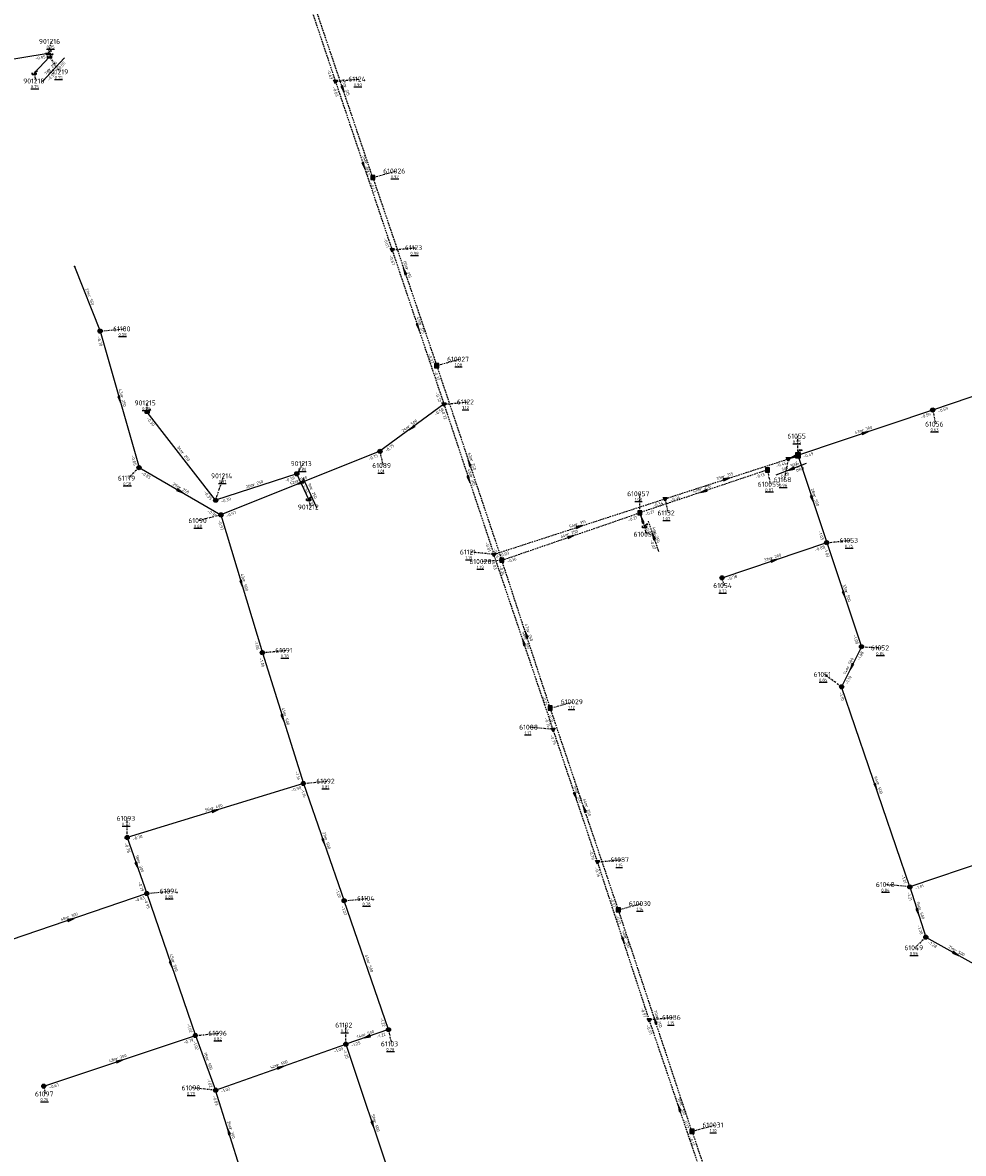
# Model space of a CAD drawing. Extents: x 188323 to 208361, y 565368 to 574910.
# Tile 19 of 256: x 198906 to 199190, y 566488 to 566830. Entities that reach past the tile are written whole.
import ezdxf

# ---------------------------------------------------------------- set-up
doc = ezdxf.new("R2010")
doc.units = 0
doc.linetypes.add('DASHDOT', pattern=[1, 0.5, -0.25, 0, -0.25])
doc.linetypes.add('DASHED', pattern=[0.75, 0.5, -0.25])
doc.layers.get('0').update_dxf_attribs({"linetype": 'CONTINUOUS'})
for name, color, linetype in [('RIO-AFM', 7, 'CONTINUOUS'), ('RIO-BOK', 7, 'CONTINUOUS'), ('RIO-DET', 7, 'CONTINUOUS'), ('RIO-KNP', 7, 'CONTINUOUS'), ('RIO-KNR', 7, 'CONTINUOUS'), ('RIO-LAG', 7, 'CONTINUOUS'), ('RIO-LAG_0B', 7, 'CONTINUOUS'), ('RIO-LAG_1B', 7, 'DASHED'), ('RIO-LAG_2B', 7, 'DASHED'), ('RIO-LEN', 7, 'CONTINUOUS'), ('RIO-MVD', 1, 'CONTINUOUS'), ('RIO-VRB', 6, 'DASHDOT'), ('RIO-VRH', 7, 'CONTINUOUS')]:
    doc.layers.add(name, color=color, linetype=linetype)
doc.styles.add('RIO-TXT', font='isocp.shx')

# ---------------------------------------------------------------- blocks, each defined once
blk = doc.blocks.new('L_VHR')
blk.add_lwpolyline([(-0.5, 0), (0.5, 0), (-0.5, 0.15), (-0.5, -0.15), (0.5, 0)])
blk = doc.blocks.new('K_IPR')
blk.add_lwpolyline([(-0.5, -0.5), (0.5, -0.5), (0.5, 0.5), (-0.5, 0.5)], close=True)
blk.add_solid([(-0.5, 0.5), (0.5, 0.5), (-0.5, -0.5), (0.5, -0.5)])
at = {"style": 'RIO-TXT', "flags": 1}
blk.add_attdef('KNOOPNAAM', (2, 2), '', height=1, dxfattribs=at)
blk = doc.blocks.new('K_UTB')
blk.add_lwpolyline([(0.5, 0.15), (0.5, -0.3), (-0.5, -0.3), (-0.5, 0.15), (-0.45, 0.15), (-0.45, -0.25), (0, -0.25), (0.45, -0.25), (0.45, 0.15)], close=True)
blk.add_lwpolyline([(0.85, 0.6), (0.55, 0.65), (0.614828, 0.459583), (0.850842, 0.598937)])
blk.add_arc((0.85, -0.25), 0.85, 90, 180)
at = {"style": 'RIO-TXT', "flags": 1}
blk.add_attdef('KNOOPNAAM', (2, 2), '', height=1, dxfattribs=at)
blk = doc.blocks.new('K_IPG')
blk.add_circle((0, 0), 0.5)
for points in [[(0, 0), (-0.5, 0), (-0.433013, 0.25)], [(0, 0), (-0.433013, -0.25), (-0.5, 0)], [(0, 0), (-0.433013, 0.25), (-0.25, 0.433013)], [(0, 0), (-0.25, -0.433013), (-0.433013, -0.25)], [(0, 0), (-0.25, 0.433013), (0, 0.5)], [(0, 0), (0, -0.5), (-0.25, -0.433013)], [(0, 0), (0, 0.5), (0.25, 0.433013)], [(0, 0), (0.25, 0.433013), (0.433013, 0.25)], [(0, 0), (0.433013, 0.25), (0.5, 0)], [(0, 0), (0.5, 0), (0.433013, -0.25)], [(0, 0), (0.433013, -0.25), (0.25, -0.433013)], [(0, 0), (0.25, -0.433013), (0, -0.5)]]:
    blk.add_solid(points)
at = {"style": 'RIO-TXT', "flags": 1}
blk.add_attdef('KNOOPNAAM', (2, 2), '', height=1, dxfattribs=at)
blk = doc.blocks.new('K_OVL')
for points in [[(0.6, 0.6), (-0.6, 0.6), (-0.6, -0.6), (0.6, -0.6)], [(1, 1.25), (0.474823, 0.983111), (0.413034, 1.369554)]]:
    blk.add_lwpolyline(points, close=True)
blk.add_arc((0.81571, 0.439293), 0.83139, 77.193131, 168.854604)
blk.add_solid([(-0.6, 0.6), (0.6, 0.6), (-0.6, -0.6), (0.6, -0.6)])
at = {"style": 'RIO-TXT', "flags": 1}
blk.add_attdef('KNOOPNAAM', (2, 2), '', height=1, dxfattribs=at)
blk = doc.blocks.new('K_IPD')
blk.add_lwpolyline([(-0.496027, 0.307994), (0.503973, 0.307994), (0.003973, -0.558031)], close=True)
blk.add_solid([(-0.496027, 0.307994), (0.503973, 0.307994), (0.003973, -0.558031)])
at = {"style": 'RIO-TXT', "flags": 1}
blk.add_attdef('KNOOPNAAM', (2, 2), '', height=1, dxfattribs=at)
blk = doc.blocks.new('K_FIC')
blk.add_circle((0, 0), 0.0625)
at = {"style": 'RIO-TXT', "flags": 1}
blk.add_attdef('KNOOPNAAM', (2, 2), '', height=1, dxfattribs=at)
blk = doc.blocks.new('942_06______610057____610058_')
at = {"layer": 'RIO-LAG_1B'}
blk.add_line((0, 0), (3.165, -9.297), dxfattribs=at)
at = {"layer": 'RIO-VRH', "xscale": 2, "yscale": 2, "zscale": 2, "rotation": 468.7752}
blk.add_blockref('L_VHR', (1.5825, -4.6485), dxfattribs=at)
at = {"layer": 'RIO-AFM', "style": 'RIO-TXT'}
blk.add_text('r 250', height=0.9, rotation=288.7752, dxfattribs=at).set_placement((1.7079, -3.4645))
at = {"layer": 'RIO-BOK', "style": 'RIO-TXT'}
for s, p in [('-0.21', (-0.8741, -1.7763)), ('-0.07', (0.5184, -5.8658))]:
    blk.add_text(s, height=0.9, rotation=288.7752, dxfattribs=at).set_placement(p)
at = {"layer": 'RIO-LEN', "style": 'RIO-TXT'}
blk.add_text('4m', height=0.9, rotation=288.7752, dxfattribs=at).set_placement((1.1857, -1.9309))
blk = doc.blocks.new('978_06______61055___c161168_')
at = {"layer": 'RIO-LAG_0B'}
blk.add_line((0, 0), (-9.182, -3.486), dxfattribs=at)
at = {"layer": 'RIO-VRH', "xscale": 2, "yscale": 2, "zscale": 2, "rotation": 200.7702}
blk.add_blockref('L_VHR', (-4.591, -1.743), dxfattribs=at)
at = {"layer": 'RIO-AFM', "style": 'RIO-TXT'}
blk.add_text('r 300', height=0.9, rotation=380.7701, dxfattribs=at).set_placement((-5.7789, -1.6578))
at = {"layer": 'RIO-BOK', "style": 'RIO-TXT'}
for s, p in [('0.48', (-7.3762, -4.2974)), ('0.49', (-2.8323, -2.5706))]:
    blk.add_text(s, height=0.9, rotation=380.7701, dxfattribs=at).set_placement(p)
at = {"layer": 'RIO-LEN', "style": 'RIO-TXT'}
blk.add_text('3m', height=0.9, rotation=380.7701, dxfattribs=at).set_placement((-7.2932, -2.2333))
blk = doc.blocks.new('1362_90______901212____901213_')
at = {"layer": 'RIO-LAG'}
blk.add_line((0, 0), (-4.144, 8.903), dxfattribs=at)
at = {"layer": 'RIO-AFM', "style": 'RIO-TXT'}
blk.add_text('r 250', height=0.9, rotation=294.9462, dxfattribs=at).set_placement((-2.0736, 5.6422))
at = {"layer": 'RIO-BOK', "style": 'RIO-TXT'}
for p in [(-4.822, 7.043), (-2.998, 3.127)]:
    blk.add_text('-0.39', height=0.9, rotation=294.9462, dxfattribs=at).set_placement(p)
at = {"layer": 'RIO-LEN', "style": 'RIO-TXT'}
blk.add_text('9m', height=0.9, rotation=294.9462, dxfattribs=at).set_placement((-2.7576, 7.1107))
blk = doc.blocks.new('1363_90______901218____901219_')
at = {"layer": 'RIO-LAG'}
blk.add_line((0, 0), (6.703, 7.177), dxfattribs=at)
at = {"layer": 'RIO-AFM', "style": 'RIO-TXT'}
blk.add_text('r 250', height=0.9, rotation=46.9498, dxfattribs=at).set_placement((2.2489, 3.1404))
at = {"layer": 'RIO-BOK', "style": 'RIO-TXT'}
for p in [(4.9273, 3.2245), (1.9786, 0.0674)]:
    blk.add_text('-0.55', height=0.9, rotation=46.9498, dxfattribs=at).set_placement(p)
at = {"layer": 'RIO-LEN', "style": 'RIO-TXT'}
blk.add_text('7m', height=0.9, rotation=46.9498, dxfattribs=at).set_placement((1.1431, 1.9564))

msp = doc.modelspace()

# ---------------------------------------------------------------- linework, layer by layer
at = {"layer": 'RIO-LAG'}
for p, q in [((198913.232, 566820.224), (198864.736, 566812.224)), ((198908.992, 566814.208), (198913.664, 566819.2)), ((198963.808, 566685.312), (198943.152, 566711.936)), ((198988.304, 566693.312), (198963.808, 566685.312)), ((198991.904, 566685.568), (198988.304, 566693.312))]:
    msp.add_line(p, q, dxfattribs=at)
at = {"layer": 'RIO-LAG_0B'}
for p, q in [((198921.2, 566755.904), (198928.928, 566736.384)), ((198928.928, 566736.384), (198940.672, 566695.168)), ((199180.304, 566712.576), (199211.696, 566723.328)), ((199032.736, 566714.304), (199013.408, 566700.096)), ((199139.6, 566698.88), (199180.304, 566712.576)), ((199013.408, 566700.096), (198965.408, 566680.896)), ((199139.6, 566698.88), (199136.704, 566697.792)), ((199139.6, 566698.88), (199148.304, 566672.512)), ((198940.672, 566695.168), (198965.408, 566680.896)), ((198965.408, 566680.896), (198977.904, 566639.296)), ((199116.704, 566661.888), (199148.304, 566672.512)), ((199148.304, 566672.512), (199158.8, 566641.088)), ((198977.904, 566639.296), (198990.304, 566599.808)), ((199158.8, 566641.088), (199152.8, 566628.992)), ((199173.408, 566568.576), (199152.8, 566628.992)), ((198990.304, 566599.808), (198937.104, 566583.488)), ((198990.304, 566599.808), (199002.592, 566564.416)), ((199245.2, 566593.088), (199173.408, 566568.576)), ((198937.104, 566583.488), (198943.008, 566566.592)), ((199173.408, 566568.576), (199178.208, 566553.408)), ((198943.008, 566566.592), (198897.2, 566550.912)), ((198943.008, 566566.592), (198957.696, 566523.712)), ((199016, 566525.504), (199002.592, 566564.416)), ((199178.208, 566553.408), (199196.304, 566543.296)), ((198911.904, 566508.416), (198957.696, 566523.712)), ((198957.696, 566523.712), (198963.808, 566507.2)), ((199016, 566525.504), (199003.104, 566521.088)), ((198963.808, 566507.2), (199003.104, 566521.088)), ((199003.104, 566521.088), (199019.392, 566472.512)), ((198971.6, 566482.304), (198963.808, 566507.2))]:
    msp.add_line(p, q, dxfattribs=at)
at = {"layer": 'RIO-LAG_1B'}
for p, q in [((199011.248, 566782.784), (199030.544, 566725.952)), ((199030.544, 566725.952), (199050.208, 566667.2)), ((199130.4, 566694.464), (199091.872, 566681.536)), ((199050.208, 566667.2), (199091.872, 566681.536)), ((199091.872, 566681.536), (199093.28, 566677.376)), ((199064.832, 566622.592), (199050.208, 566667.2)), ((199085.408, 566561.664), (199064.832, 566622.592)), ((199107.616, 566494.784), (199085.408, 566561.664)), ((199107.616, 566494.784), (199128.192, 566433.984))]:
    msp.add_line(p, q, dxfattribs=at)
msp.add_lwpolyline([(199011.248, 566782.784), (198993.248, 566836.032), (198990.576, 566843.968)], dxfattribs=at)
at = {"layer": 'RIO-LAG_2B'}
for p, q in [((198986.096, 566853.184), (198999.968, 566811.776)), ((198999.968, 566811.776), (199017.072, 566760.896)), ((199017.072, 566760.896), (199032.736, 566714.304)), ((199032.736, 566714.304), (199047.808, 566668.992)), ((199099.504, 566685.76), (199136.704, 566697.792)), ((199047.808, 566668.992), (199099.504, 566685.76)), ((199065.696, 566616.128), (199047.808, 566668.992)), ((199079.104, 566576.128), (199065.696, 566616.128)), ((199094.704, 566528.512), (199079.104, 566576.128)), ((199112.8, 566475.2), (199094.704, 566528.512))]:
    msp.add_line(p, q, dxfattribs=at)
at = {"layer": 'RIO-VRB'}
for p, q in [((198913.23, 566820.25), (198914.2814, 566823.8397)), ((198913.67, 566819.22), (198916.7069, 566814.6586)), ((198909, 566814.22), (198909.5335, 566811.8916)), ((198999.97, 566811.78), (199007.045, 566812.48)), ((199011.25, 566782.78), (199018.2175, 566784.7087)), ((199017.07, 566760.87), (199024.145, 566761.57)), ((198928.93, 566736.36), (198936.005, 566737.06)), ((199030.54, 566725.97), (199037.5075, 566727.8987)), ((198943.15, 566711.93), (198943.1497, 566714.705)), ((199032.74, 566714.29), (199039.815, 566714.99)), ((199180.3, 566712.6), (199181.1806, 566708.302)), ((199139.6, 566698.9), (199139.5992, 566704.675)), ((199013.4, 566700.1), (199014.2806, 566695.802)), ((199136.7, 566697.8), (199135.4746, 566691.5319)), ((198940.68, 566695.17), (198937.4194, 566691.981)), ((198988.31, 566693.32), (198990.2864, 566696.3758)), ((199130.4, 566694.45), (199131.2806, 566690.152)), ((198963.81, 566685.32), (198966.229, 566692.6686)), ((199091.88, 566681.51), (199091.8792, 566687.285)), ((198991.9, 566685.6), (198992.4335, 566683.2716)), ((199099.5, 566685.78), (199100.3806, 566681.482)), ((198965.4, 566680.9), (198958.7525, 566679.1779)), ((199093.28, 566677.39), (199093.8135, 566675.0616)), ((199148.3, 566672.5), (199155.375, 566673.2)), ((199047.81, 566668.98), (199040.735, 566669.6778)), ((199050.21, 566667.17), (199044.2276, 566666.8131)), ((199116.7, 566661.9), (199117.2335, 566659.5716)), ((198977.9, 566639.3), (198984.975, 566640)), ((199158.8, 566641.1), (199164.7827, 566640.745)), ((199152.8, 566629), (199147.5381, 566632.7361)), ((199064.84, 566622.56), (199071.8075, 566624.4887)), ((199065.7, 566616.1), (199058.625, 566616.7978)), ((198990.3, 566599.8), (198997.375, 566600.5)), ((198937.1, 566583.5), (198937.0992, 566589.275)), ((199079.1, 566576.1), (199086.175, 566576.8)), ((198943, 566566.6), (198950.075, 566567.3)), ((199173.4, 566568.6), (199166.325, 566569.2978)), ((199002.6, 566564.4), (199009.675, 566565.1)), ((199085.41, 566561.64), (199092.3775, 566563.5687)), ((199178.2, 566553.4), (199174.9394, 566550.211)), ((199003.1, 566521.1), (199003.0992, 566526.875)), ((199094.7, 566528.5), (199101.775, 566529.2)), ((198957.7, 566523.7), (198964.775, 566524.4)), ((199016, 566525.5), (199016.8806, 566521.202)), ((198911.9, 566508.4), (198912.4335, 566506.0716)), ((198963.8, 566507.2), (198956.725, 566507.8978)), ((199107.62, 566494.78), (199114.5875, 566496.7087))]:
    msp.add_line(p, q, dxfattribs=at)

# ---------------------------------------------------------------- block references
at = {"layer": 'RIO-DET'}
for name, p in [('1363_90______901218____901219_', (198911.504, 566811.712)), ('978_06______61055___c161168_', (199142.096, 566696.384)), ('1362_90______901212____901213_', (198994.4, 566683.072)), ('942_06______610057____610058_', (199094.384, 566679.04))]:
    msp.add_blockref(name, p, dxfattribs=at)
at = {"layer": 'RIO-KNP', "xscale": 1.25, "yscale": 1.25, "zscale": 1.25}
for name, p in [('K_UTB', (198913.232, 566820.224)), ('K_UTB', (198913.664, 566819.2)), ('K_UTB', (198908.992, 566814.208)), ('K_IPD', (198999.968, 566811.776)), ('K_IPR', (199011.248, 566782.784)), ('K_IPD', (199017.072, 566760.896)), ('K_FIC', (198921.2, 566755.904)), ('K_IPG', (198928.928, 566736.384)), ('K_IPR', (199030.544, 566725.952)), ('K_IPD', (199032.736, 566714.304)), ('K_UTB', (198943.152, 566711.936)), ('K_IPG', (199180.304, 566712.576)), ('K_IPG', (199013.408, 566700.096)), ('K_OVL', (199139.6, 566698.88)), ('K_IPD', (199136.704, 566697.792)), ('K_IPG', (198940.672, 566695.168)), ('K_IPG', (198988.304, 566693.312)), ('K_IPR', (199130.4, 566694.464)), ('K_IPG', (198963.808, 566685.312)), ('K_UTB', (198991.904, 566685.568)), ('K_IPD', (199099.504, 566685.76)), ('K_IPG', (198965.408, 566680.896)), ('K_IPR', (199091.872, 566681.536)), ('K_UTB', (199093.28, 566677.376)), ('K_IPG', (199148.304, 566672.512)), ('K_IPD', (199047.808, 566668.992)), ('K_IPR', (199050.208, 566667.2)), ('K_IPG', (199116.704, 566661.888)), ('K_IPG', (198977.904, 566639.296)), ('K_IPG', (199158.8, 566641.088)), ('K_IPG', (199152.8, 566628.992)), ('K_IPR', (199064.832, 566622.592)), ('K_IPD', (199065.696, 566616.128)), ('K_IPG', (198990.304, 566599.808)), ('K_IPG', (198937.104, 566583.488)), ('K_IPD', (199079.104, 566576.128)), ('K_IPG', (198943.008, 566566.592)), ('K_IPG', (199173.408, 566568.576)), ('K_IPG', (199002.592, 566564.416)), ('K_IPR', (199085.408, 566561.664)), ('K_IPG', (199178.208, 566553.408)), ('K_IPG', (199016, 566525.504)), ('K_IPD', (199094.704, 566528.512)), ('K_IPG', (198957.696, 566523.712)), ('K_IPG', (199003.104, 566521.088)), ('K_IPG', (198911.904, 566508.416)), ('K_IPG', (198963.808, 566507.2)), ('K_IPR', (199107.616, 566494.784))]:
    msp.add_blockref(name, p, dxfattribs=at)
at = {"layer": 'RIO-VRH'}
for p, xscale, yscale, zscale, rotation in [((199002.25, 566809.42), 2, 2, 2, 288.6741), ((199008.52, 566786.325), 2, 2, 2, 288.5737), ((199020.895, 566754.375), 2, 2, 2, 468.7623), ((199024.905, 566737.58), 2, 2, 2, 288.6007), ((198934.805, 566715.765), 2, 2, 2, 285.929), ((199023.07, 566707.195), 2, 2, 2, 216.2643), ((199159.95, 566705.75), 2, 2, 2, 18.6018), ((199040.375, 566696.57), 2, 2, 2, 468.5035), ((199138.15, 566698.35), 1.85, 1.85, 1.85, 200.7702), ((198989.4, 566690.5), 2, 2, 2, 201.7992), ((199040.275, 566691.635), 2, 2, 2, 288.4042), ((199118.1, 566691.79), 2, 2, 2, 17.9048), ((198953.04, 566688.035), 2, 2, 2, 330.0067), ((199111.14, 566687.98), 2, 2, 2, 198.5668), ((199143.95, 566685.7), 2, 2, 2, 288.2466), ((199092.58, 566679.45), 2, 2, 2, 468.7752), ((199073.655, 566677.38), 2, 2, 2, 18.0031), ((199071.045, 566674.34), 2, 2, 2, 18.9881), ((199132.5, 566667.2), 2, 2, 2, 18.5418), ((198971.65, 566660.1), 2, 2, 2, 286.7319), ((199153.55, 566656.8), 2, 2, 2, 288.4969), ((199057.525, 566644.865), 2, 2, 2, 108.1643), ((199056.755, 566642.54), 2, 2, 2, 108.6985), ((199155.8, 566635.05), 2, 2, 2, 243.6183), ((198984.1, 566619.55), 2, 2, 2, 287.4356), ((199163.1, 566598.8), 2, 2, 2, 288.8396), ((199072.4, 566596.1), 2, 2, 2, 288.5281), ((198963.7, 566591.65), 2, 2, 2, 377.0329), ((199075.125, 566592.1), 2, 2, 2, 108.6648), ((198996.45, 566582.1), 2, 2, 2, 289.1673), ((198940.05, 566575.05), 2, 2, 2, 289.2519), ((199175.8, 566561), 2, 2, 2, 287.5329), ((198920.1, 566558.75), 2, 2, 2, 378.9196), ((199086.9, 566552.3), 2, 2, 2, 288.1528), ((199187.25, 566548.35), 2, 2, 2, 330.8409), ((198950.35, 566545.15), 2, 2, 2, 288.9216), ((199096.515, 566528.21), 2, 2, 2, 108.383), ((199009.55, 566523.3), 2, 2, 2, 198.8318), ((198934.8, 566516.05), 2, 2, 2, 18.4706), ((198983.45, 566514.15), 2, 2, 2, 19.4762), ((199103.75, 566501.85), 2, 2, 2, 108.764), ((198967.7, 566494.75), 2, 2, 2, 107.4006), ((199011.25, 566496.8), 2, 2, 2, 288.5482)]:
    msp.add_blockref('L_VHR', p, dxfattribs=dict(at, xscale=xscale, yscale=yscale, zscale=zscale, rotation=rotation))

# ---------------------------------------------------------------- texts
at = {"layer": 'RIO-AFM', "style": 'RIO-TXT'}
for s, rotation, p in [('r 315', 288.6741, (199002.4807, 566810.3534)), ('r 315', 288.5737, (199008.7516, 566787.2576)), ('r 315', 288.7623, (199021.1254, 566755.3092)), ('r 160', 291.5906, (198925.2375, 566747.0698)), ('r 315', 288.6007, (199025.1348, 566738.5122)), ('r 250', 285.929, (198935.0761, 566716.685)), ('r 500', 396.2643, (199022.1166, 566707.1244)), ('r 300', 18.6018, (199159.0225, 566705.9653)), ('r 250', 307.831, (198953.3859, 566699.5781)), ('r 250', 288.5035, (199040.6102, 566697.5035)), ('r 315', 17.9048, (199117.1752, 566692.0166)), ('r 250', 378.0816, (198975.1322, 566689.5511)), ('r 500', 381.7992, (198988.4559, 566690.6779)), ('r 315', 288.4042, (199040.5075, 566692.5664)), ('r 250', 330.0067, (198952.5925, 566688.8805)), ('r 250', 378.5668, (199110.2086, 566688.2076)), ('r 500', 288.2466, (199144.1791, 566686.6289)), ('r 315', 18.0031, (199072.7299, 566677.6051)), ('r 250', 18.9881, (199070.1163, 566674.5492)), ('r 200', 18.5418, (199131.5729, 566667.4164)), ('r 500', 286.7319, (198971.9083, 566661.0239)), ('r 500', 288.4969, (199153.7767, 566657.7302)), ('r 250', 288.1643, (199057.7611, 566645.7955)), ('r 300', 288.6985, (199056.9852, 566643.4734)), ('r 500', 423.6183, (199154.9885, 566634.5475)), ('r 500', 287.4356, (198984.3463, 566620.4769)), ('r 500', 288.8396, (199163.3303, 566599.7348)), ('r 300', 288.5281, (199072.6288, 566597.0316)), ('r 400', 377.0329, (198962.7738, 566591.9071)), ('r 250', 288.6648, (199075.3583, 566593.034)), ('r 500', 289.1673, (198996.6669, 566583.0337)), ('r 300', 289.2519, (198940.2598, 566575.9816)), ('r 300', 378.9196, (198919.1665, 566558.9742)), ('r 500', 287.5329, (199176.037, 566561.925)), ('r 300', 288.1528, (199087.1374, 566553.2305)), ('r 500', 330.8409, (199186.7889, 566549.1868)), ('r 500', 288.9216, (198950.5734, 566546.0834)), ('r 500', 289.0146, (199009.5206, 566545.8831)), ('r 250', 288.383, (199096.7547, 566529.1436)), ('r 500', 378.8318, (199008.6201, 566523.5151)), ('r 300', 18.4706, (198933.8729, 566516.2675)), ('r 500', 290.2962, (198960.9427, 566516.3853)), ('r 500', 19.4762, (198982.5194, 566514.3512)), ('r 300', 288.764, (199103.9792, 566502.7838)), ('r 300', 287.4006, (198967.9423, 566495.675)), ('r 500', 288.5482, (199011.4812, 566497.7325))]:
    msp.add_text(s, height=0.9, rotation=rotation, dxfattribs=at).set_placement(p)
at = {"layer": 'RIO-BOK', "style": 'RIO-TXT'}
for s, rotation, p in [('-0.95', 369.3656, (198909.4082, 566818.2296)), ('-0.63', 288.5377, (198997.3633, 566815.2305)), ('-0.63', 288.5737, (198999.0897, 566810.0067)), ('-0.43', 288.6741, (199008.6428, 566786.2266)), ('-0.43', 288.7623, (199010.3755, 566781.0039)), ('-0.67', 288.5737, (199014.4674, 566764.3203)), ('-0.67', 288.6007, (199016.1905, 566759.0963)), ('-0.70', 285.929, (198927.9688, 566734.6293)), ('-0.37', 288.7623, (199027.9296, 566729.4136)), ('-0.37', 288.5035, (199029.6575, 566724.1978)), ('-0.72', 288.6007, (199030.133, 566717.7382)), ('-0.58', 396.2643, (199030.2553, 566710.7462)), ('-0.72', 288.4042, (199031.8544, 566712.5194)), ('-0.59', 18.6018, (199176.8598, 566709.9648)), ('-0.59', 18.8154, (199182.0765, 566711.7263)), ('-0.39', 307.831, (198942.9038, 566709.9656)), ('-0.75', 396.2643, (199015.357, 566699.8005)), ('-0.85', 285.929, (198938.2327, 566698.7349)), ('-0.75', 381.7992, (199010.1021, 566697.3055)), ('-0.45', 17.9048, (199133.2281, 566695.2069)), ('-0.41', 288.2466, (199138.7096, 566697.1318)), ('-0.49', 18.6018, (199141.3733, 566698.0197)), ('-0.85', 330.0067, (198941.1936, 566693.258)), ('-0.13', 378.5668, (199126.9521, 566691.8393)), ('-0.39', 378.0816, (198984.8434, 566690.7297)), ('-0.39', 307.831, (198960.2046, 566687.7115)), ('-0.34', 17.9048, (199101.2624, 566684.8782)), ('-0.39', 378.0816, (198965.5758, 566684.4248)), ('-0.34', 18.0031, (199096.0327, 566683.181)), ('-0.94', 330.0067, (198961.1574, 566681.7505)), ('-0.97', 381.7992, (198967.2201, 566680.1212)), ('-0.21', 18.9881, (199088.4581, 566678.8518)), ('-0.21', 378.5668, (199093.6533, 566680.6298)), ('-0.97', 286.7319, (198964.4631, 566679.156)), ('-1.03', 288.2466, (199145.7014, 566675.9604)), ('-0.81', 288.4042, (199045.2139, 566672.4371)), ('-0.24', 288.5035, (199047.6164, 566670.6259)), ('-0.03', 18.0031, (199049.574, 566668.0812)), ('-0.88', 18.5418, (199144.8575, 566669.8686)), ('-1.03', 288.4969, (199147.4173, 566670.7279)), ('-0.83', 288.6985, (199046.9335, 566667.2048)), ('-0.16', 18.9881, (199051.9892, 566666.3017)), ('-0.24', 288.1643, (199049.317, 566665.4031)), ('-0.78', 18.5418, (199118.4723, 566661.0179)), ('-1.06', 286.7319, (198975.4033, 566642.8306)), ('-1.08', 288.4969, (199156.1896, 566644.5496)), ('-1.08', 423.6183, (199158.2274, 566636.8073)), ('-1.06', 287.4356, (198976.9846, 566637.5446)), ('-1.10', 423.6183, (199154.6757, 566629.6333)), ('-0.21', 288.1643, (199062.2578, 566626.0281)), ('-1.10', 288.8396, (199151.9279, 566627.2227)), ('-0.75', 288.6985, (199063.0911, 566619.5452)), ('-0.21', 288.6648, (199063.9625, 566620.7854)), ('-0.75', 288.5281, (199064.8183, 566614.3274)), ('-1.14', 287.4356, (198987.7588, 566603.2995)), ('-0.90', 377.0329, (198986.781, 566597.2917)), ('-1.14', 289.1673, (198989.4381, 566598.0177)), ('-0.78', 377.0329, (198938.8491, 566582.5726)), ('-0.78', 289.2519, (198936.2407, 566581.7165)), ('-0.76', 288.5281, (199076.493, 566579.5508)), ('-0.76', 288.1528, (199078.2067, 566574.3333)), ('-1.21', 288.8396, (199170.7874, 566572.0405)), ('-0.79', 289.2519, (198940.3352, 566570.012)), ('-1.22', 289.1673, (198999.9518, 566567.8206)), ('-1.01', 378.8391, (199175.1774, 566567.7282)), ('-0.83', 378.9196, (198939.5668, 566563.9729)), ('-0.95', 288.9216, (198942.1305, 566564.8214)), ('-0.17', 288.6648, (199082.8083, 566565.0883)), ('-1.21', 287.5329, (199172.4876, 566566.843)), ('-1.22', 289.0146, (199001.7334, 566562.62)), ('-0.17', 288.383, (199084.5238, 566559.8697)), ('-1.28', 287.5329, (199175.6374, 566556.8906)), ('-1.28', 330.8409, (199178.7414, 566551.4957)), ('-0.97', 288.1528, (199092.1206, 566531.9687)), ('-1.02', 288.9216, (198955.0713, 566527.1333)), ('-1.22', 289.0146, (199013.3633, 566528.9278)), ('-0.97', 288.764, (199093.8256, 566526.7238)), ('-0.79', 18.4706, (198954.2537, 566521.0727)), ('-1.22', 378.8318, (199012.5694, 566522.8571)), ('-1.02', 290.2962, (198956.8734, 566521.9011)), ('-1.09', 19.4762, (198999.7006, 566518.4127)), ('-1.25', 288.5482, (199002.2189, 566519.3271)), ('-1.25', 378.8318, (199004.8773, 566520.228)), ('-0.67', 18.4706, (198913.6712, 566507.5157)), ('-1.02', 290.2962, (198961.0732, 566510.5629)), ('-1.02', 19.4762, (198965.5865, 566506.3469)), ('-0.83', 287.4006, (198962.8836, 566505.4451)), ('-0.12', 288.383, (199105.0389, 566498.2426)), ('-0.12', 288.7046, (199106.7437, 566493.0047))]:
    msp.add_text(s, height=0.9, rotation=rotation, dxfattribs=at).set_placement(p)
at = {"layer": 'RIO-KNR', "style": 'RIO-TXT'}
for s, p in [('901216', (198910.4564, 566823.0897)), ('901219', (198912.8819, 566813.9086)), ('61124', (199003.8575, 566811.73)), ('901218', (198905.7085, 566811.1416)), ('610026', (199014.3925, 566783.9587)), ('61123', (199020.9575, 566760.82)), ('61180', (198932.8175, 566736.31)), ('610027', (199033.6825, 566727.1487)), ('901215', (198939.3247, 566713.955)), ('61122', (199036.6275, 566714.24)), ('61056', (199177.9931, 566707.552)), ('61055', (199136.4117, 566703.925)), ('901213', (198986.4614, 566695.6258)), ('901214', (198962.404, 566691.9186)), ('61089', (199011.0931, 566695.052)), ('61179', (198934.2319, 566691.231)), ('610059', (199127.4556, 566689.402)), ('61168', (199132.2871, 566690.7819)), ('610057', (199088.0542, 566686.535)), ('901212', (198988.6085, 566682.5216)), ('61090', (198955.565, 566678.4279)), ('61132', (199097.1931, 566680.732)), ('610058', (199089.9885, 566674.3116)), ('61053', (199152.1875, 566672.45)), ('61121', (199037.5475, 566668.9278)), ('610028', (199040.4026, 566666.0631)), ('61054', (199114.046, 566658.8216)), ('61091', (198981.7875, 566639.25)), ('61052', (199161.5952, 566639.995)), ('61051', (199144.3506, 566631.9861)), ('610029', (199067.9825, 566623.7387)), ('61088', (199055.4375, 566616.0478)), ('61092', (198994.1875, 566599.75)), ('61093', (198933.9117, 566588.525)), ('61087', (199082.9875, 566576.05)), ('61094', (198946.8875, 566566.55)), ('61048', (199163.1375, 566568.5478)), ('61104', (199006.4875, 566564.35)), ('610030', (199088.5525, 566562.8187)), ('61049', (199171.7519, 566549.461)), ('61086', (199098.5875, 566528.45)), ('61102', (198999.9117, 566526.125)), ('61096', (198961.5875, 566523.65)), ('61103', (199013.6931, 566520.452)), ('61097', (198909.246, 566505.3216)), ('61098', (198953.5375, 566507.1478)), ('610031', (199110.7625, 566495.9587))]:
    msp.add_text(s, height=1.5, dxfattribs=at).set_placement(p)
at = {"layer": 'RIO-LEN', "style": 'RIO-TXT'}
for s, rotation, p in [('65m', 288.6741, (199001.7881, 566812.3993)), ('54m', 288.5737, (199008.0626, 566789.3047)), ('60m', 288.7623, (199020.4296, 566757.3541)), ('21m', 291.5906, (198924.4417, 566749.0779)), ('49m', 288.6007, (199024.4448, 566740.5591)), ('43m', 285.929, (198934.4822, 566718.7617)), ('24m', 396.2643, (199020.3759, 566705.8456)), ('43m', 18.6018, (199156.9753, 566705.2763)), ('34m', 307.831, (198952.0601, 566701.2834)), ('62m', 288.5035, (199039.9236, 566699.5515)), ('48m', 288.4042, (199039.8246, 566694.6156)), ('29m', 330.0067, (198950.7211, 566689.9592)), ('26m', 378.0816, (198973.0793, 566688.8793)), ('52m', 381.7992, (198986.4509, 566689.8745)), ('39m', 17.9048, (199115.1199, 566691.3525)), ('41m', 378.5668, (199108.1615, 566687.5185)), ('28m', 288.2466, (199143.5017, 566688.6799)), ('54m', 18.0031, (199070.6757, 566676.9374)), ('44m', 18.9881, (199068.0738, 566673.8463)), ('33m', 18.5418, (199129.525, 566666.7295)), ('43m', 286.7319, (198971.2854, 566663.0921)), ('33m', 288.4969, (199153.0904, 566659.7782)), ('56m', 288.6985, (199056.2917, 566645.519)), ('47m', 288.1643, (199057.0867, 566647.8475)), ('14m', 423.6183, (199154.0302, 566632.6117)), ('41m', 287.4356, (198983.6981, 566622.5373)), ('64m', 288.8396, (199162.6317, 566601.7787)), ('42m', 288.5281, (199071.9414, 566599.0793)), ('64m', 288.6648, (199074.666, 566595.0801)), ('56m', 377.0329, (198960.7089, 566591.273)), ('37m', 289.1673, (198995.9567, 566585.0736)), ('18m', 289.2519, (198939.5466, 566578.0204)), ('16m', 287.5329, (199175.3852, 566563.9843)), ('48m', 378.9196, (198917.1237, 566558.2725)), ('50m', 288.1528, (199086.4634, 566555.2827)), ('21m', 330.8409, (199184.9021, 566550.2381)), ('45m', 288.9216, (198949.8719, 566548.1263)), ('41m', 289.0146, (199008.8159, 566547.9249)), ('70m', 288.383, (199096.0725, 566531.1931)), ('14m', 378.8318, (199006.5762, 566522.8166)), ('48m', 18.4706, (198931.8242, 566515.5831)), ('18m', 290.2962, (198960.1924, 566518.4108)), ('42m', 19.4762, (198980.483, 566513.631)), ('56m', 288.764, (199103.2834, 566504.8286)), ('51m', 288.5482, (199010.7931, 566499.7799)), ('26m', 287.4006, (198967.2953, 566497.7358))]:
    msp.add_text(s, height=0.9, rotation=rotation, dxfattribs=at).set_placement(p)
at = {"layer": 'RIO-MVD', "style": 'RIO-TXT'}
for s, p in [('%%U0.75', (198912.7514, 566821.6897)), ('%%U0.75', (198915.1769, 566812.5086)), ('%%U0.75', (198908.0035, 566809.7416)), ('%%U0.90', (199005.515, 566810.33)), ('%%U0.92', (199016.6875, 566782.5587)), ('%%U0.98', (199022.615, 566759.42)), ('%%U0.58', (198934.475, 566734.91)), ('%%U1.08', (199035.9775, 566725.7487)), ('%%U0.80', (198941.6197, 566712.555)), ('%%U1.12', (199038.285, 566712.84)), ('%%U0.63', (199179.6506, 566706.152)), ('%%U0.95', (199138.0692, 566702.525)), ('%%U0.80', (198988.7564, 566694.2258)), ('%%U1.01', (199012.7506, 566693.652)), ('%%U0.58', (198935.8894, 566689.831)), ('%%U0.81', (198964.699, 566690.5186)), ('%%U0.96', (199133.9446, 566689.3819)), ('%%U0.87', (199129.7506, 566688.002)), ('%%U1.08', (199090.3492, 566685.135)), ('%%U1.07', (199098.8506, 566679.332)), ('%%U0.88', (198957.2225, 566677.0279)), ('%%U0.75', (199153.845, 566671.05)), ('%%U1.19', (199039.205, 566667.5278)), ('%%U1.19', (199042.6976, 566664.6631)), ('%%U0.73', (199115.7035, 566657.4216)), ('%%U0.78', (198983.445, 566637.85)), ('%%U0.84', (199163.2527, 566638.595)), ('%%U0.85', (199146.0081, 566630.5861)), ('%%U1.12', (199070.2775, 566622.3387)), ('%%U1.17', (199057.095, 566614.6478)), ('%%U0.81', (198995.845, 566598.35)), ('%%U0.77', (198935.5692, 566587.125)), ('%%U1.15', (199084.645, 566574.65)), ('%%U0.84', (199164.795, 566567.1478)), ('%%U0.80', (198948.545, 566565.15)), ('%%U0.78', (199008.145, 566562.95)), ('%%U1.14', (199090.8475, 566561.4187)), ('%%U0.86', (199173.4094, 566548.061)), ('%%U1.15', (199100.245, 566527.05)), ('%%U0.82', (198963.245, 566522.25)), ('%%U0.77', (199001.5692, 566524.725)), ('%%U0.78', (199015.3506, 566519.052)), ('%%U0.79', (198955.195, 566505.7478)), ('%%U0.76', (198910.9035, 566503.9216)), ('%%U1.10', (199113.0575, 566494.5587))]:
    msp.add_text(s, height=0.9, dxfattribs=at).set_placement(p)

doc.saveas('drawing.dxf')
